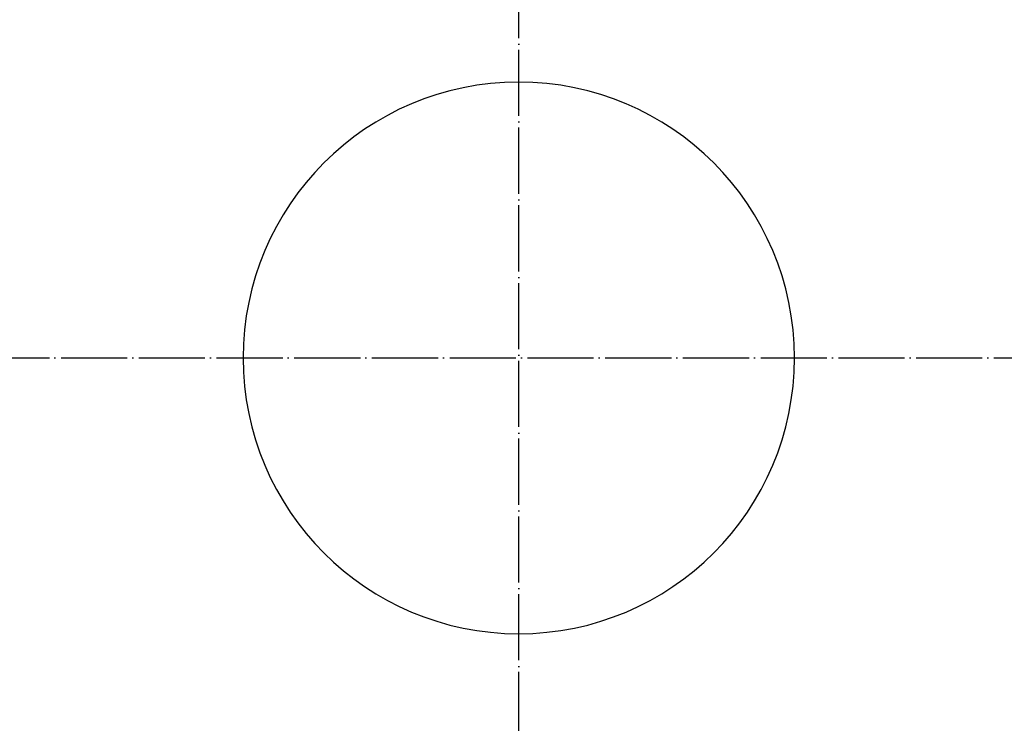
# Model space of a CAD drawing. Extents: x -1809 to 6113, y -4129 to 1471.
# Tile 153 of 197: x 3812 to 3990, y -1888 to -1761. Entities that reach past the tile are written whole.
import ezdxf

# ---------------------------------------------------------------- set-up
doc = ezdxf.new("R2010")
doc.units = 0
doc.linetypes.add('DASHED', pattern=[15, 7, -8])
doc.linetypes.add('DOT_CENTER', pattern=[14, 12, -1, 0, -1])
doc.layers.get('0').update_dxf_attribs({"linetype": 'CONTINUOUS'})
doc.layers.add('1', color=7, linetype='CONTINUOUS')

# ---------------------------------------------------------------- blocks, each defined once
blk = doc.blocks.new('E7018-24101__193', base_point=(4138.861552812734, -1521.878934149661))
at = {"color": 1, "linetype": 'CONTINUOUS'}
for start, end in [(0, 180), (180, 0)]:
    blk.add_arc((3902.061552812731, -1821.87893414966), 50, start, end, dxfattribs=at)
blk = doc.blocks.new('BUSHING_E7018-21701_1__259', base_point=(3840.061553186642, -1713.878933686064))
at = {"color": 1, "linetype": 'CONTINUOUS'}
blk.add_arc((3835.061553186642, -1718.878933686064), 5.00000000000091, -90, 90, dxfattribs=at)
blk = doc.blocks.new('BUSHING_E7018-21702_1__260', base_point=(3973.561553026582, -1713.878933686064))
at = {"color": 1, "linetype": 'CONTINUOUS'}
for centre, radius, start, end in [((3969.061552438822, -1718.878933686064), 5, 90, -90), ((3969.061552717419, -1718.878934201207), 4.50000010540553, 15.00000031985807, 41.81032249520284), ((3969.061552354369, -1718.878934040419), 4.50000041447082, -41.81030412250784, 14.99999714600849)]:
    blk.add_arc(centre, radius, start, end, dxfattribs=at)
blk = doc.blocks.new('BUSHING_E7018-21701_2__261', base_point=(3840.061553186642, -1919.878933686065))
at = {"color": 1, "linetype": 'CONTINUOUS'}
blk.add_arc((3835.061553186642, -1924.878933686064), 5, -90, 90, dxfattribs=at)
blk = doc.blocks.new('BUSHING_E7018-21702_2__262', base_point=(3973.561553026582, -1919.878933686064))
at = {"color": 1, "linetype": 'CONTINUOUS'}
for centre, radius, start, end in [((3969.061552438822, -1924.878933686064), 5, 90, -90), ((3969.061552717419, -1924.878934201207), 4.50000010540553, 15.00000031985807, 41.81032249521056), ((3969.061552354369, -1924.878934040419), 4.50000041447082, -41.81030412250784, 14.99999714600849)]:
    blk.add_arc(centre, radius, start, end, dxfattribs=at)
blk = doc.blocks.new('BUSHINGS_POGOTOWER__263', base_point=(3973.561553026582, -1713.878933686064))
for name, p in [('BUSHING_E7018-21701_1__259', (3840.0615531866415, -1713.8789336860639)), ('BUSHING_E7018-21702_1__260', (3973.5615530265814, -1713.8789336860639)), ('BUSHING_E7018-21701_2__261', (3840.0615531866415, -1919.8789336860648)), ('BUSHING_E7018-21702_2__262', (3973.5615530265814, -1919.8789336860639))]:
    blk.add_blockref(name, p)
blk = doc.blocks.new('SMALLPARTS__301', base_point=(4152.361552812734, -1481.878934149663))
blk.add_blockref('BUSHINGS_POGOTOWER__263', (3973.5615530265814, -1713.8789336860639))
blk = doc.blocks.new('E7018-64101__302', base_point=(4152.361552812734, -1481.878934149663))
for name, p in [('SMALLPARTS__301', (4152.361552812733, -1481.8789341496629)), ('E7018-24101__193', (4138.861552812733, -1521.8789341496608))]:
    blk.add_blockref(name, p)
blk = doc.blocks.new('DUT_BOARD__303', base_point=(4109.881552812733, -1537.568934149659))
at = {"color": 1, "linetype": 'CONTINUOUS'}
for start, end in [(0, 180), (180, 0)]:
    blk.add_arc((3902.061552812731, -1821.87893414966), 50, start, end, dxfattribs=at)
blk = doc.blocks.new('STIFF_ASSY_DUTBD__304', base_point=(4152.361552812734, -1481.878934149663))
for name, p in [('E7018-64101__302', (4152.361552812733, -1481.8789341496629)), ('DUT_BOARD__303', (4109.8815528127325, -1537.5689341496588))]:
    blk.add_blockref(name, p)
blk = doc.blocks.new('A1__382', base_point=(4152.361552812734, -1481.878934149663))
blk.add_blockref('STIFF_ASSY_DUTBD__304', (4152.361552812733, -1481.8789341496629))
blk = doc.blocks.new('FRONT1__383', base_point=(4152.361552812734, -1481.878934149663))
blk.add_blockref('A1__382', (4152.361552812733, -1481.8789341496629))
blk = doc.blocks.new('L1__384', base_point=(4152.361552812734, -1481.878934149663))
blk.add_blockref('FRONT1__383', (4152.361552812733, -1481.8789341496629))
blk = doc.blocks.new('HEADPLATE_EG__1061', base_point=(3354.301514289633, -2191.015627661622))
at = {"layer": '1', "color": 1, "linetype": 'DOT_CENTER'}
for p, q in [((3902.061552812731, -2060.003934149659), (3902.061552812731, -1583.753934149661)), ((3663.936552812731, -1821.87893414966), (4140.186552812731, -1821.87893414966))]:
    blk.add_line(p, q, dxfattribs=at)
at = {"layer": '1', "color": 7, "linetype": 'DASHED'}
for radius in [166.68750000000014, 158.7499999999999]:
    blk.add_circle((3902.061552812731, -1821.87893414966), radius, dxfattribs=at)

msp = doc.modelspace()

# ---------------------------------------------------------------- block references
msp.add_blockref('L1__384', (4152.361552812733, -1481.8789341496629))
at = {"layer": '1'}
msp.add_blockref('HEADPLATE_EG__1061', (3354.3015142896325, -2191.0156276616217), dxfattribs=at)

doc.saveas('drawing.dxf')
